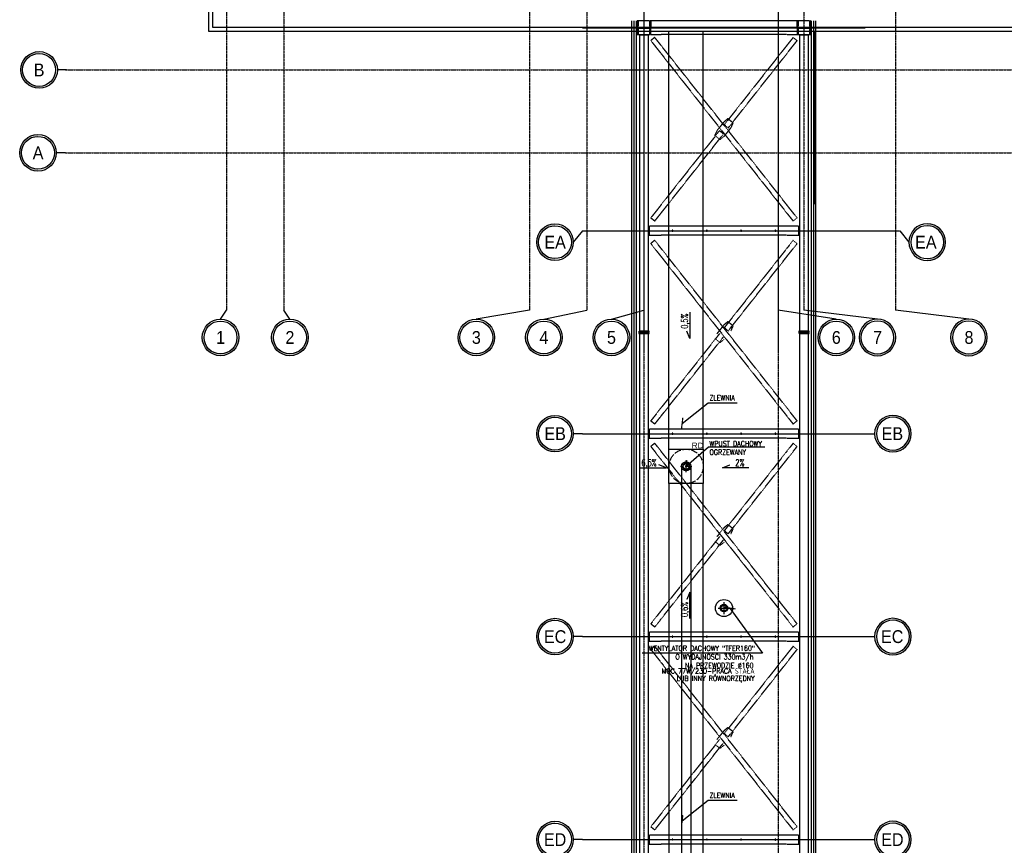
# Model space of a CAD drawing. Extents: x -7228 to 74941, y -112898 to 85621.
# Tile 9 of 256: x 50446 to 52168, y -103543 to -102098. Entities that reach past the tile are written whole.
import ezdxf
from ezdxf.enums import TextEntityAlignment as Align

# ---------------------------------------------------------------- set-up
doc = ezdxf.new("R2010")
doc.units = 0
for name, pattern in [('ACAD_ISO02W100', [15, 12, -3]), ('ACAD_ISO10W100', [18.5, 12, -3, 0.5, -3]), ('CENTER', [2, 1.25, -0.25, 0.25, -0.25]), ('DASHED', [0.75, 0.5, -0.25])]:
    doc.linetypes.add(name, pattern=pattern)
doc.layers.get('0').update_dxf_attribs({"color": 101, "linetype": 'CONTINUOUS'})
for name, color, linetype in [('Det-metal', 141, 'CONTINUOUS'), ('Ins-went', 141, 'CONTINUOUS'), ('Ins-wod', 4, 'CONTINUOUS'), ('Opis-spadki', 61, 'CONTINUOUS'), ('Os-osie', 14, 'CENTER'), ('Os-osie glowne', 1, 'CENTER'), ('Os-osie-opis', 16, 'CONTINUOUS'), ('Sc-systemowe', 150, 'CONTINUOUS'), ('Sch-opis', 51, 'CONTINUOUS'), ('W-idok', 8, 'CONTINUOUS'), ('W-idok pod', 5, 'DASHED'), ('W-izol-w', 144, 'CONTINUOUS')]:
    doc.layers.add(name, color=color, linetype=linetype)
doc.styles.add('dwg_opis duży', font='ARIAL.TTF', dxfattribs={"width": 0.9})
doc.styles.add('ROMANS', font='romans', dxfattribs={"width": 0.85})
doc.styles.add('TYTUL2', font='ARIAL.TTF')
doc.dimstyles.new('CHMIELNA', dxfattribs={"dimscale": 3.5, "dimtxt": 4, "dimasz": 1.5, "dimexe": 3, "dimexo": 0, "dimgap": 1, "dimtad": 1, "dimdec": 1, "dimrnd": 0.5, "dimzin": 12, "dimdsep": 46, "dimtxsty": 'ROMANS', "dimblk": 'DIMTICK', "dimcen": 0.09, "dimse1": 1, "dimse2": 1, "dimclrd": 143, "dimclrt": 53, "dimadec": 0, "dimazin": 0, "dimtfac": 1, "dimtdec": 1, "dimtix": 1, "dimtmove": 2, "dimatfit": 2, "dimldrblk": 'ARCHTICK', "dimfxl": 0, "dimtolj": 1, "dimtzin": 0, "dimarcsym": 0})

# ---------------------------------------------------------------- blocks, each defined once
blk = doc.blocks.new('_opis_osi')
blk.add_hatch(color=256).paths.add_polyline_path([(32, -32), (28.8, -32, -1), (-28.8, -32), (-32, -32, 1)])
for radius in [32, 28.8]:
    blk.add_circle((0, -32), radius)
at = {"style": 'dwg_opis duży', "width": 0.9}
blk.add_attdef('AXNAMEV', text='', height=22.4, rotation=90, dxfattribs=at).set_placement((0, -32), align=Align.MIDDLE_CENTER)
blk = doc.blocks.new('_opis_osi_liczbowy')
blk.add_hatch(color=256).paths.add_polyline_path([(32, 32), (32, 28.8, -1), (32, -28.8), (32, -32, 1)])
for radius in [32, 28.8]:
    blk.add_circle((32, 0), radius)
at = {"style": 'dwg_opis duży', "width": 0.9}
blk.add_attdef('AXNAMEH', text='', height=22.4, rotation=90, dxfattribs=at).set_placement((32, 0), align=Align.MIDDLE_CENTER)
blk = doc.blocks.new('DIMTICK')
for p, q in [((-1, 0), (1, 0)), ((0, 1), (0, -1))]:
    blk.add_line(p, q)
at = {"const_width": 0.141}
blk.add_lwpolyline([(0.71, 0.71), (-0.71, -0.71)], dxfattribs=at)
blk = doc.blocks.new('_kgjdskfgjkfh')
at = {"linetype": 'ACAD_ISO10W100'}
for p, q in [((10, 0), (-10, 0)), ((0, 10), (0, -10))]:
    blk.add_line(p, q, dxfattribs=at)
at = {"linetype": 'Continuous', "ltscale": 7}
for p, q in [((-8, 0), (-5, 0)), ((-7.6, 2.5), (-4.8, 1.5)), ((-6.5, 4.7), (-4, 2.9)), ((-4.7, 6.5), (-2.9, 4)), ((-2.5, 7.6), (-1.5, 4.8)), ((0, 8), (0, 5)), ((2.5, 7.6), (1.5, 4.8)), ((4.7, 6.5), (2.9, 4)), ((6.5, 4.7), (4, 2.9)), ((7.6, 2.5), (4.8, 1.5)), ((8, 0), (5, 0)), ((-7.6, -2.5), (-4.8, -1.5)), ((-6.5, -4.7), (-4, -2.9)), ((-4.7, -6.5), (-2.9, -4)), ((-2.5, -7.6), (-1.5, -4.8)), ((0, -8), (0, -5)), ((2.5, -7.6), (1.5, -4.8)), ((4.7, -6.5), (2.9, -4)), ((6.5, -4.7), (4, -2.9)), ((7.6, -2.5), (4.8, -1.5))]:
    blk.add_line(p, q, dxfattribs=at)
at = {"linetype": 'ACAD_ISO02W100'}
blk.add_circle((0, 0), 30, dxfattribs=at)
at = {"linetype": 'Continuous', "ltscale": 7}
for radius in [8, 5]:
    blk.add_circle((0, 0), radius, dxfattribs=at)
blk = doc.blocks.new('SPADKI')
at = {"ltscale": 25}
blk.add_lwpolyline([(0, 0), (0, -70), (-8, -50), (-8, -50)], dxfattribs=at)
at = {"ltscale": 25, "style": 'ROMANS', "width": 0.7}
blk.add_attdef('SP%', text='', height=18, rotation=90, dxfattribs=at).set_placement((-4.9, -24), align=Align.CENTER)

msp = doc.modelspace()

# ---------------------------------------------------------------- linework, layer by layer
at = {"layer": 'Det-metal', "linetype": 'DASHED', "ltscale": 0.5}
for p, q in [((51527.247, -102100.6), (51525.547, -102100.6)), ((51525.547, -102100.6), (51525.547, -102124.6)), ((51527.247, -102100.6), (51527.247, -102110)), ((51547.847, -102100.6), (51527.247, -102100.6)), ((51527.247, -102112.1), (51527.247, -102100.6)), ((51547.847, -102110), (51547.847, -102100.6)), ((51547.847, -102100.6), (51547.847, -102112.1)), ((51549.547, -102100.6), (51547.847, -102100.6)), ((51549.547, -102100.6), (51549.547, -102112.1)), ((51567.547, -102100.6), (51549.547, -102100.6)), ((51549.547, -102124.6), (51549.547, -102100.6)), ((51787.547, -102100.6), (51567.547, -102100.6)), ((51805.547, -102100.6), (51787.547, -102100.6)), ((51805.547, -102112.1), (51805.547, -102100.6)), ((51807.247, -102100.6), (51805.547, -102100.6)), ((51805.547, -102100.6), (51805.547, -102124.6)), ((51827.847, -102100.6), (51807.247, -102100.6)), ((51807.247, -102100.6), (51807.247, -102110)), ((51807.247, -102112.1), (51807.247, -102100.6)), ((51827.847, -102110), (51827.847, -102100.6)), ((51827.847, -102100.6), (51827.847, -102112.1)), ((51829.547, -102100.6), (51827.847, -102100.6)), ((51829.547, -102124.6), (51829.547, -102100.6)), ((51547.847, -102112.1), (51527.247, -102112.1)), ((51527.247, -102112.1), (51529.347, -102112.1)), ((51527.247, -102113.1), (51547.847, -102113.1)), ((51527.247, -102124.6), (51527.247, -102113.1)), ((51529.347, -102113.1), (51527.247, -102113.1)), ((51527.247, -102115.2), (51527.247, -102124.6)), ((51529.347, -102112.1), (51545.747, -102112.1)), ((51545.747, -102113.1), (51529.347, -102113.1)), ((51537.947, -102113.1), (51538.747, -102113.1)), ((51545.747, -102112.1), (51547.847, -102112.1)), ((51547.847, -102113.1), (51545.747, -102113.1)), ((51547.847, -102113.1), (51547.847, -102124.6)), ((51547.847, -102124.6), (51547.847, -102115.2)), ((51549.547, -102113.1), (51549.547, -102112.1)), ((51549.547, -102124.6), (51549.547, -102113.1)), ((51805.547, -102113.1), (51805.547, -102124.6)), ((51827.847, -102112.1), (51807.247, -102112.1)), ((51807.247, -102113.1), (51827.847, -102113.1)), ((51807.247, -102124.6), (51807.247, -102113.1)), ((51807.247, -102115.2), (51807.247, -102124.6)), ((51825.747, -102112.1), (51827.847, -102112.1)), ((51827.847, -102113.1), (51825.747, -102113.1)), ((51827.847, -102113.1), (51827.847, -102124.6)), ((51827.847, -102124.6), (51827.847, -102115.2)), ((51525.547, -102124.6), (51527.247, -102124.6)), ((51527.247, -102124.6), (51547.847, -102124.6)), ((51529.547, -102125.6), (51529.547, -102643.1)), ((51545.547, -102125.6), (51529.547, -102125.6)), ((51545.547, -102643.1), (51545.547, -102125.6)), ((51547.847, -102124.6), (51549.547, -102124.6)), ((51556.469, -102129.412), (51549.489, -102134.917)), ((51549.489, -102134.917), (51567.547, -102157.813)), ((51549.547, -102124.6), (51567.547, -102124.6)), ((51567.547, -102143.458), (51556.469, -102129.412)), ((51787.547, -102124.6), (51567.547, -102124.6)), ((51787.547, -102124.6), (51805.547, -102124.6)), ((51798.626, -102129.412), (51787.547, -102143.458)), ((51787.547, -102157.813), (51805.606, -102134.917)), ((51805.606, -102134.917), (51798.713, -102129.481)), ((51805.547, -102124.6), (51807.247, -102124.6)), ((51807.247, -102124.6), (51827.847, -102124.6)), ((51809.547, -102125.6), (51809.547, -102643.1)), ((51825.547, -102125.6), (51809.547, -102125.6)), ((51825.547, -102643.1), (51825.547, -102125.6)), ((51827.847, -102124.6), (51829.547, -102124.6)), ((51787.547, -102422.386), (51567.547, -102143.458)), ((51787.547, -102143.458), (51678.167, -102282.137)), ((51567.547, -102157.813), (51787.547, -102436.742)), ((51685.147, -102287.643), (51787.547, -102157.813)), ((51677.233, -102277.58), (51665.299, -102292.711)), ((51684.377, -102271.752), (51677.233, -102277.58)), ((51693.799, -102279.184), (51684.377, -102271.752)), ((51669.948, -102292.557), (51567.547, -102422.386)), ((51665.299, -102292.711), (51661.296, -102301.016)), ((51669.948, -102292.557), (51676.928, -102298.063)), ((51677.862, -102302.62), (51689.796, -102287.489)), ((51685.147, -102287.643), (51678.167, -102282.137)), ((51689.796, -102287.489), (51693.799, -102279.184)), ((51567.547, -102436.742), (51676.928, -102298.063)), ((51661.296, -102301.016), (51670.718, -102308.448)), ((51670.718, -102308.448), (51677.862, -102302.62)), ((51567.547, -102422.386), (51549.489, -102445.282)), ((51805.606, -102445.282), (51787.547, -102422.386)), ((51556.469, -102450.788), (51549.489, -102445.282)), ((51556.469, -102450.788), (51567.547, -102436.742)), ((51787.547, -102436.742), (51798.626, -102450.788)), ((51798.626, -102450.788), (51805.606, -102445.282)), ((51567.547, -102459.6), (51546.547, -102459.6)), ((51546.547, -102459.6), (51546.547, -102475.6)), ((51546.547, -102468.1), (51546.547, -102467.1)), ((51787.547, -102459.6), (51567.547, -102459.6)), ((51586.922, -102467.101), (51586.827, -102467.253)), ((51587.049, -102466.974), (51586.922, -102467.101)), ((51587.2, -102466.879), (51587.049, -102466.974)), ((51587.369, -102466.82), (51587.2, -102466.879)), ((51587.547, -102466.8), (51587.369, -102466.82)), ((51587.725, -102466.82), (51587.547, -102466.8)), ((51587.895, -102466.879), (51587.725, -102466.82)), ((51588.046, -102466.974), (51587.895, -102466.879)), ((51588.173, -102467.101), (51588.046, -102466.974)), ((51588.268, -102467.253), (51588.173, -102467.101)), ((51646.922, -102467.101), (51646.827, -102467.253)), ((51647.049, -102466.974), (51646.922, -102467.101)), ((51647.2, -102466.879), (51647.049, -102466.974)), ((51647.369, -102466.82), (51647.2, -102466.879)), ((51647.547, -102466.8), (51647.369, -102466.82)), ((51647.725, -102466.82), (51647.547, -102466.8)), ((51647.895, -102466.879), (51647.725, -102466.82)), ((51648.046, -102466.974), (51647.895, -102466.879)), ((51648.173, -102467.101), (51648.046, -102466.974)), ((51648.268, -102467.253), (51648.173, -102467.101)), ((51706.922, -102467.101), (51706.827, -102467.253)), ((51707.049, -102466.974), (51706.922, -102467.101)), ((51707.2, -102466.879), (51707.049, -102466.974)), ((51707.369, -102466.82), (51707.2, -102466.879)), ((51707.547, -102466.8), (51707.369, -102466.82)), ((51707.725, -102466.82), (51707.547, -102466.8)), ((51707.895, -102466.879), (51707.725, -102466.82)), ((51708.046, -102466.974), (51707.895, -102466.879)), ((51708.173, -102467.101), (51708.046, -102466.974)), ((51708.268, -102467.253), (51708.173, -102467.101)), ((51766.922, -102467.101), (51766.827, -102467.253)), ((51767.049, -102466.974), (51766.922, -102467.101)), ((51767.2, -102466.879), (51767.049, -102466.974)), ((51767.369, -102466.82), (51767.2, -102466.879)), ((51767.547, -102466.8), (51767.369, -102466.82)), ((51767.725, -102466.82), (51767.547, -102466.8)), ((51767.895, -102466.879), (51767.725, -102466.82)), ((51768.046, -102466.974), (51767.895, -102466.879)), ((51768.173, -102467.101), (51768.046, -102466.974)), ((51768.268, -102467.253), (51768.173, -102467.101)), ((51808.547, -102459.6), (51787.547, -102459.6)), ((51808.547, -102475.6), (51808.547, -102459.6)), ((51546.547, -102475.6), (51567.547, -102475.6)), ((51556.469, -102484.412), (51549.489, -102489.917)), ((51567.547, -102498.458), (51556.469, -102484.412)), ((51787.547, -102475.6), (51567.547, -102475.6)), ((51586.768, -102467.422), (51586.747, -102467.6)), ((51586.747, -102467.6), (51586.768, -102467.778)), ((51586.827, -102467.253), (51586.768, -102467.422)), ((51586.768, -102467.778), (51586.827, -102467.947)), ((51586.827, -102467.947), (51586.922, -102468.099)), ((51586.922, -102468.099), (51587.049, -102468.225)), ((51587.049, -102468.225), (51587.2, -102468.321)), ((51587.2, -102468.321), (51587.369, -102468.38)), ((51587.369, -102468.38), (51587.547, -102468.4)), ((51587.547, -102468.4), (51587.725, -102468.38)), ((51587.725, -102468.38), (51587.895, -102468.321)), ((51587.895, -102468.321), (51588.046, -102468.225)), ((51588.046, -102468.225), (51588.173, -102468.099)), ((51588.173, -102468.099), (51588.268, -102467.947)), ((51588.327, -102467.422), (51588.268, -102467.253)), ((51588.268, -102467.947), (51588.327, -102467.778)), ((51588.347, -102467.6), (51588.327, -102467.422)), ((51588.327, -102467.778), (51588.347, -102467.6)), ((51646.768, -102467.422), (51646.747, -102467.6)), ((51646.747, -102467.6), (51646.768, -102467.778)), ((51646.827, -102467.253), (51646.768, -102467.422)), ((51646.768, -102467.778), (51646.827, -102467.947)), ((51646.827, -102467.947), (51646.922, -102468.099)), ((51646.922, -102468.099), (51647.049, -102468.225)), ((51647.049, -102468.225), (51647.2, -102468.321)), ((51647.2, -102468.321), (51647.369, -102468.38)), ((51647.369, -102468.38), (51647.547, -102468.4)), ((51647.547, -102468.4), (51647.725, -102468.38)), ((51647.725, -102468.38), (51647.895, -102468.321)), ((51647.895, -102468.321), (51648.046, -102468.225)), ((51648.046, -102468.225), (51648.173, -102468.099)), ((51648.173, -102468.099), (51648.268, -102467.947)), ((51648.327, -102467.422), (51648.268, -102467.253)), ((51648.268, -102467.947), (51648.327, -102467.778)), ((51648.347, -102467.6), (51648.327, -102467.422)), ((51648.327, -102467.778), (51648.347, -102467.6)), ((51706.768, -102467.422), (51706.747, -102467.6)), ((51706.747, -102467.6), (51706.768, -102467.778)), ((51706.827, -102467.253), (51706.768, -102467.422)), ((51706.768, -102467.778), (51706.827, -102467.947)), ((51706.827, -102467.947), (51706.922, -102468.099)), ((51706.922, -102468.099), (51707.049, -102468.225)), ((51707.049, -102468.225), (51707.2, -102468.321)), ((51707.2, -102468.321), (51707.369, -102468.38)), ((51707.369, -102468.38), (51707.547, -102468.4)), ((51707.547, -102468.4), (51707.725, -102468.38)), ((51707.725, -102468.38), (51707.895, -102468.321)), ((51707.895, -102468.321), (51708.046, -102468.225)), ((51708.046, -102468.225), (51708.173, -102468.099)), ((51708.173, -102468.099), (51708.268, -102467.947)), ((51708.327, -102467.422), (51708.268, -102467.253)), ((51708.268, -102467.947), (51708.327, -102467.778)), ((51708.347, -102467.6), (51708.327, -102467.422)), ((51708.327, -102467.778), (51708.347, -102467.6)), ((51766.768, -102467.422), (51766.747, -102467.6)), ((51766.747, -102467.6), (51766.768, -102467.778)), ((51766.827, -102467.253), (51766.768, -102467.422)), ((51766.768, -102467.778), (51766.827, -102467.947)), ((51766.827, -102467.947), (51766.922, -102468.099)), ((51766.922, -102468.099), (51767.049, -102468.225)), ((51767.049, -102468.225), (51767.2, -102468.321)), ((51767.2, -102468.321), (51767.369, -102468.38)), ((51767.369, -102468.38), (51767.547, -102468.4)), ((51767.547, -102468.4), (51767.725, -102468.38)), ((51767.725, -102468.38), (51767.895, -102468.321)), ((51767.895, -102468.321), (51768.046, -102468.225)), ((51768.046, -102468.225), (51768.173, -102468.099)), ((51768.173, -102468.099), (51768.268, -102467.947)), ((51768.327, -102467.422), (51768.268, -102467.253)), ((51768.268, -102467.947), (51768.327, -102467.778)), ((51768.347, -102467.6), (51768.327, -102467.422)), ((51768.327, -102467.778), (51768.347, -102467.6)), ((51787.547, -102475.6), (51808.547, -102475.6)), ((51798.626, -102484.412), (51787.547, -102498.458)), ((51549.489, -102489.917), (51567.547, -102512.813)), ((51787.547, -102777.387), (51567.547, -102498.458)), ((51787.547, -102498.458), (51678.167, -102637.137)), ((51787.547, -102512.813), (51805.606, -102489.918)), ((51805.606, -102489.918), (51798.713, -102484.481)), ((51567.547, -102512.813), (51787.547, -102791.742)), ((51685.147, -102642.643), (51787.547, -102512.813)), ((51677.233, -102632.58), (51665.299, -102647.711)), ((51684.377, -102626.752), (51677.233, -102632.58)), ((51685.147, -102642.643), (51678.167, -102637.137)), ((51693.799, -102634.184), (51684.377, -102626.752)), ((51689.796, -102642.489), (51693.799, -102634.184)), ((51528.547, -102643.1), (51528.547, -102645.1)), ((51546.547, -102643.1), (51528.547, -102643.1)), ((51528.547, -102645.1), (51546.547, -102645.1)), ((51528.547, -102645.1), (51528.547, -102647.1)), ((51546.547, -102645.1), (51528.547, -102645.1)), ((51528.547, -102647.1), (51546.547, -102647.1)), ((51529.547, -102647.1), (51529.547, -104418.1)), ((51545.547, -104418.1), (51545.547, -102647.1)), ((51546.547, -102645.1), (51546.547, -102643.1)), ((51546.547, -102647.1), (51546.547, -102645.1)), ((51669.948, -102647.557), (51567.547, -102777.387)), ((51567.547, -102791.742), (51676.928, -102653.063)), ((51661.296, -102656.016), (51670.718, -102663.448)), ((51826.547, -102643.1), (51808.547, -102643.1)), ((51808.547, -102643.1), (51808.547, -102645.1)), ((51808.547, -102645.1), (51826.547, -102645.1)), ((51808.547, -102645.1), (51808.547, -102647.1)), ((51826.547, -102645.1), (51808.547, -102645.1)), ((51808.547, -102647.1), (51826.547, -102647.1)), ((51809.547, -102647.1), (51809.547, -104418.1)), ((51825.547, -104418.1), (51825.547, -102647.1)), ((51826.547, -102645.1), (51826.547, -102643.1)), ((51826.547, -102647.1), (51826.547, -102645.1)), ((51670.718, -102663.448), (51677.862, -102657.62)), ((51567.547, -102777.387), (51549.489, -102800.282)), ((51556.469, -102805.788), (51567.547, -102791.742)), ((51805.606, -102800.282), (51787.547, -102777.387)), ((51787.547, -102791.742), (51798.626, -102805.788)), ((51556.469, -102805.788), (51549.489, -102800.282)), ((51798.626, -102805.788), (51805.606, -102800.282)), ((51567.547, -102814.6), (51546.547, -102814.6)), ((51546.547, -102814.6), (51546.547, -102830.6)), ((51787.547, -102814.6), (51567.547, -102814.6)), ((51586.768, -102822.422), (51586.747, -102822.6)), ((51586.747, -102822.6), (51586.768, -102822.778)), ((51586.827, -102822.253), (51586.768, -102822.422)), ((51586.768, -102822.778), (51586.827, -102822.947)), ((51586.922, -102822.101), (51586.827, -102822.253)), ((51586.827, -102822.947), (51586.922, -102823.099)), ((51587.049, -102821.974), (51586.922, -102822.101)), ((51586.922, -102823.099), (51587.049, -102823.225)), ((51587.2, -102821.879), (51587.049, -102821.974)), ((51587.049, -102823.225), (51587.2, -102823.321)), ((51587.369, -102821.82), (51587.2, -102821.879)), ((51587.2, -102823.321), (51587.369, -102823.38)), ((51587.547, -102821.8), (51587.369, -102821.82)), ((51587.369, -102823.38), (51587.547, -102823.4)), ((51587.725, -102821.82), (51587.547, -102821.8)), ((51587.547, -102823.4), (51587.725, -102823.38)), ((51587.895, -102821.879), (51587.725, -102821.82)), ((51587.725, -102823.38), (51587.895, -102823.321)), ((51588.046, -102821.974), (51587.895, -102821.879)), ((51587.895, -102823.321), (51588.046, -102823.225)), ((51588.173, -102822.101), (51588.046, -102821.974)), ((51588.046, -102823.225), (51588.173, -102823.099)), ((51588.268, -102822.253), (51588.173, -102822.101)), ((51588.173, -102823.099), (51588.268, -102822.947)), ((51588.327, -102822.422), (51588.268, -102822.253)), ((51588.268, -102822.947), (51588.327, -102822.778)), ((51588.347, -102822.6), (51588.327, -102822.422)), ((51588.327, -102822.778), (51588.347, -102822.6)), ((51646.768, -102822.422), (51646.747, -102822.6)), ((51646.747, -102822.6), (51646.768, -102822.778)), ((51646.827, -102822.253), (51646.768, -102822.422)), ((51646.768, -102822.778), (51646.827, -102822.947)), ((51646.922, -102822.101), (51646.827, -102822.253)), ((51646.827, -102822.947), (51646.922, -102823.099)), ((51647.049, -102821.974), (51646.922, -102822.101)), ((51646.922, -102823.099), (51647.049, -102823.225)), ((51647.2, -102821.879), (51647.049, -102821.974)), ((51647.049, -102823.225), (51647.2, -102823.321)), ((51647.369, -102821.82), (51647.2, -102821.879)), ((51647.2, -102823.321), (51647.369, -102823.38)), ((51647.547, -102821.8), (51647.369, -102821.82)), ((51647.369, -102823.38), (51647.547, -102823.4)), ((51647.725, -102821.82), (51647.547, -102821.8)), ((51647.547, -102823.4), (51647.725, -102823.38)), ((51647.895, -102821.879), (51647.725, -102821.82)), ((51647.725, -102823.38), (51647.895, -102823.321)), ((51648.046, -102821.974), (51647.895, -102821.879)), ((51647.895, -102823.321), (51648.046, -102823.225)), ((51648.173, -102822.101), (51648.046, -102821.974)), ((51648.046, -102823.225), (51648.173, -102823.099)), ((51648.268, -102822.253), (51648.173, -102822.101)), ((51648.173, -102823.099), (51648.268, -102822.947)), ((51648.327, -102822.422), (51648.268, -102822.253)), ((51648.268, -102822.947), (51648.327, -102822.778)), ((51648.347, -102822.6), (51648.327, -102822.422)), ((51648.327, -102822.778), (51648.347, -102822.6)), ((51706.768, -102822.422), (51706.747, -102822.6)), ((51706.747, -102822.6), (51706.768, -102822.778)), ((51706.827, -102822.253), (51706.768, -102822.422)), ((51706.768, -102822.778), (51706.827, -102822.947)), ((51706.922, -102822.101), (51706.827, -102822.253)), ((51706.827, -102822.947), (51706.922, -102823.099)), ((51707.049, -102821.974), (51706.922, -102822.101)), ((51706.922, -102823.099), (51707.049, -102823.225)), ((51707.2, -102821.879), (51707.049, -102821.974)), ((51707.049, -102823.225), (51707.2, -102823.321)), ((51707.369, -102821.82), (51707.2, -102821.879)), ((51707.2, -102823.321), (51707.369, -102823.38)), ((51707.547, -102821.8), (51707.369, -102821.82)), ((51707.369, -102823.38), (51707.547, -102823.4)), ((51707.725, -102821.82), (51707.547, -102821.8)), ((51707.547, -102823.4), (51707.725, -102823.38)), ((51707.895, -102821.879), (51707.725, -102821.82)), ((51707.725, -102823.38), (51707.895, -102823.321)), ((51708.046, -102821.974), (51707.895, -102821.879)), ((51707.895, -102823.321), (51708.046, -102823.225)), ((51708.173, -102822.101), (51708.046, -102821.974)), ((51708.046, -102823.225), (51708.173, -102823.099)), ((51708.268, -102822.253), (51708.173, -102822.101)), ((51708.173, -102823.099), (51708.268, -102822.947)), ((51708.327, -102822.422), (51708.268, -102822.253)), ((51708.268, -102822.947), (51708.327, -102822.778)), ((51708.347, -102822.6), (51708.327, -102822.422)), ((51708.327, -102822.778), (51708.347, -102822.6)), ((51766.768, -102822.422), (51766.747, -102822.6)), ((51766.747, -102822.6), (51766.768, -102822.778)), ((51766.827, -102822.253), (51766.768, -102822.422)), ((51766.768, -102822.778), (51766.827, -102822.947)), ((51766.922, -102822.101), (51766.827, -102822.253)), ((51766.827, -102822.947), (51766.922, -102823.099)), ((51767.049, -102821.974), (51766.922, -102822.101)), ((51766.922, -102823.099), (51767.049, -102823.225)), ((51767.2, -102821.879), (51767.049, -102821.974)), ((51767.049, -102823.225), (51767.2, -102823.321)), ((51767.369, -102821.82), (51767.2, -102821.879)), ((51767.2, -102823.321), (51767.369, -102823.38)), ((51767.547, -102821.8), (51767.369, -102821.82)), ((51767.369, -102823.38), (51767.547, -102823.4)), ((51767.725, -102821.82), (51767.547, -102821.8)), ((51767.547, -102823.4), (51767.725, -102823.38)), ((51767.895, -102821.879), (51767.725, -102821.82)), ((51767.725, -102823.38), (51767.895, -102823.321)), ((51768.046, -102821.974), (51767.895, -102821.879)), ((51767.895, -102823.321), (51768.046, -102823.225)), ((51768.173, -102822.101), (51768.046, -102821.974)), ((51768.046, -102823.225), (51768.173, -102823.099)), ((51768.268, -102822.253), (51768.173, -102822.101)), ((51768.173, -102823.099), (51768.268, -102822.947)), ((51768.327, -102822.422), (51768.268, -102822.253)), ((51768.268, -102822.947), (51768.327, -102822.778)), ((51768.347, -102822.6), (51768.327, -102822.422)), ((51768.327, -102822.778), (51768.347, -102822.6)), ((51808.547, -102814.6), (51787.547, -102814.6)), ((51808.547, -102830.6), (51808.547, -102814.6)), ((51546.547, -102830.6), (51567.547, -102830.6)), ((51556.469, -102839.412), (51549.489, -102844.917)), ((51549.489, -102844.917), (51567.547, -102867.813)), ((51567.547, -102853.458), (51556.469, -102839.412)), ((51787.547, -102830.6), (51567.547, -102830.6)), ((51787.547, -102830.6), (51808.547, -102830.6)), ((51798.626, -102839.412), (51787.547, -102853.458)), ((51787.547, -102867.813), (51805.606, -102844.918)), ((51805.606, -102844.918), (51798.713, -102839.481)), ((51787.547, -103132.387), (51567.547, -102853.458)), ((51787.547, -102853.458), (51678.167, -102992.137)), ((51567.547, -102867.813), (51787.547, -103146.742)), ((51685.147, -102997.643), (51787.547, -102867.813)), ((51684.377, -102981.752), (51677.233, -102987.58)), ((51693.799, -102989.184), (51684.377, -102981.752)), ((51677.233, -102987.58), (51665.299, -103002.711)), ((51685.147, -102997.643), (51678.167, -102992.137)), ((51689.796, -102997.489), (51693.799, -102989.184)), ((51669.948, -103002.557), (51567.547, -103132.387)), ((51567.547, -103146.742), (51676.928, -103008.063)), ((51661.296, -103011.016), (51670.718, -103018.448)), ((51670.718, -103018.448), (51677.862, -103012.62)), ((51567.547, -103132.387), (51549.489, -103155.282)), ((51805.606, -103155.282), (51787.547, -103132.387)), ((51556.469, -103160.788), (51549.489, -103155.282)), ((51556.469, -103160.788), (51567.547, -103146.742)), ((51787.547, -103146.742), (51798.626, -103160.788)), ((51798.626, -103160.788), (51805.606, -103155.282)), ((51567.547, -103169.6), (51546.547, -103169.6)), ((51546.547, -103169.6), (51546.547, -103185.6)), ((51787.547, -103169.6), (51567.547, -103169.6)), ((51808.547, -103169.6), (51787.547, -103169.6)), ((51808.547, -103185.6), (51808.547, -103169.6)), ((51546.547, -103185.6), (51567.547, -103185.6)), ((51787.547, -103185.6), (51567.547, -103185.6)), ((51586.768, -103177.422), (51586.747, -103177.6)), ((51586.747, -103177.6), (51586.768, -103177.778)), ((51586.827, -103177.253), (51586.768, -103177.422)), ((51586.768, -103177.778), (51586.827, -103177.947)), ((51586.922, -103177.101), (51586.827, -103177.253)), ((51586.827, -103177.947), (51586.922, -103178.099)), ((51587.049, -103176.974), (51586.922, -103177.101)), ((51586.922, -103178.099), (51587.049, -103178.225)), ((51587.2, -103176.879), (51587.049, -103176.974)), ((51587.049, -103178.225), (51587.2, -103178.321)), ((51587.369, -103176.82), (51587.2, -103176.879)), ((51587.2, -103178.321), (51587.369, -103178.38)), ((51587.547, -103176.8), (51587.369, -103176.82)), ((51587.369, -103178.38), (51587.547, -103178.4)), ((51587.725, -103176.82), (51587.547, -103176.8)), ((51587.547, -103178.4), (51587.725, -103178.38)), ((51587.895, -103176.879), (51587.725, -103176.82)), ((51587.725, -103178.38), (51587.895, -103178.321)), ((51588.046, -103176.974), (51587.895, -103176.879)), ((51587.895, -103178.321), (51588.046, -103178.225)), ((51588.173, -103177.101), (51588.046, -103176.974)), ((51588.046, -103178.225), (51588.173, -103178.099)), ((51588.268, -103177.253), (51588.173, -103177.101)), ((51588.173, -103178.099), (51588.268, -103177.947)), ((51588.327, -103177.422), (51588.268, -103177.253)), ((51588.268, -103177.947), (51588.327, -103177.778)), ((51588.347, -103177.6), (51588.327, -103177.422)), ((51588.327, -103177.778), (51588.347, -103177.6)), ((51646.768, -103177.422), (51646.747, -103177.6)), ((51646.747, -103177.6), (51646.768, -103177.778)), ((51646.827, -103177.253), (51646.768, -103177.422)), ((51646.768, -103177.778), (51646.827, -103177.947)), ((51646.922, -103177.101), (51646.827, -103177.253)), ((51646.827, -103177.947), (51646.922, -103178.099)), ((51647.049, -103176.974), (51646.922, -103177.101)), ((51646.922, -103178.099), (51647.049, -103178.225)), ((51647.2, -103176.879), (51647.049, -103176.974)), ((51647.049, -103178.225), (51647.2, -103178.321)), ((51647.369, -103176.82), (51647.2, -103176.879)), ((51647.2, -103178.321), (51647.369, -103178.38)), ((51647.547, -103176.8), (51647.369, -103176.82)), ((51647.369, -103178.38), (51647.547, -103178.4)), ((51647.725, -103176.82), (51647.547, -103176.8)), ((51647.547, -103178.4), (51647.725, -103178.38)), ((51647.895, -103176.879), (51647.725, -103176.82)), ((51647.725, -103178.38), (51647.895, -103178.321)), ((51648.046, -103176.974), (51647.895, -103176.879)), ((51647.895, -103178.321), (51648.046, -103178.225)), ((51648.173, -103177.101), (51648.046, -103176.974)), ((51648.046, -103178.225), (51648.173, -103178.099)), ((51648.268, -103177.253), (51648.173, -103177.101)), ((51648.173, -103178.099), (51648.268, -103177.947)), ((51648.327, -103177.422), (51648.268, -103177.253)), ((51648.268, -103177.947), (51648.327, -103177.778)), ((51648.347, -103177.6), (51648.327, -103177.422)), ((51648.327, -103177.778), (51648.347, -103177.6)), ((51706.768, -103177.422), (51706.747, -103177.6)), ((51706.747, -103177.6), (51706.768, -103177.778)), ((51706.827, -103177.253), (51706.768, -103177.422)), ((51706.768, -103177.778), (51706.827, -103177.947)), ((51706.922, -103177.101), (51706.827, -103177.253)), ((51706.827, -103177.947), (51706.922, -103178.099)), ((51707.049, -103176.974), (51706.922, -103177.101)), ((51706.922, -103178.099), (51707.049, -103178.225)), ((51707.2, -103176.879), (51707.049, -103176.974)), ((51707.049, -103178.225), (51707.2, -103178.321)), ((51707.369, -103176.82), (51707.2, -103176.879)), ((51707.2, -103178.321), (51707.369, -103178.38)), ((51707.547, -103176.8), (51707.369, -103176.82)), ((51707.369, -103178.38), (51707.547, -103178.4)), ((51707.725, -103176.82), (51707.547, -103176.8)), ((51707.547, -103178.4), (51707.725, -103178.38)), ((51707.895, -103176.879), (51707.725, -103176.82)), ((51707.725, -103178.38), (51707.895, -103178.321)), ((51708.046, -103176.974), (51707.895, -103176.879)), ((51707.895, -103178.321), (51708.046, -103178.225)), ((51708.173, -103177.101), (51708.046, -103176.974)), ((51708.046, -103178.225), (51708.173, -103178.099)), ((51708.268, -103177.253), (51708.173, -103177.101)), ((51708.173, -103178.099), (51708.268, -103177.947)), ((51708.327, -103177.422), (51708.268, -103177.253)), ((51708.268, -103177.947), (51708.327, -103177.778)), ((51708.347, -103177.6), (51708.327, -103177.422)), ((51708.327, -103177.778), (51708.347, -103177.6)), ((51766.768, -103177.422), (51766.747, -103177.6)), ((51766.747, -103177.6), (51766.768, -103177.778)), ((51766.827, -103177.253), (51766.768, -103177.422)), ((51766.768, -103177.778), (51766.827, -103177.947)), ((51766.922, -103177.101), (51766.827, -103177.253)), ((51766.827, -103177.947), (51766.922, -103178.099)), ((51767.049, -103176.974), (51766.922, -103177.101)), ((51766.922, -103178.099), (51767.049, -103178.225)), ((51767.2, -103176.879), (51767.049, -103176.974)), ((51767.049, -103178.225), (51767.2, -103178.321)), ((51767.369, -103176.82), (51767.2, -103176.879)), ((51767.2, -103178.321), (51767.369, -103178.38)), ((51767.547, -103176.8), (51767.369, -103176.82)), ((51767.369, -103178.38), (51767.547, -103178.4)), ((51767.725, -103176.82), (51767.547, -103176.8)), ((51767.547, -103178.4), (51767.725, -103178.38)), ((51767.895, -103176.879), (51767.725, -103176.82)), ((51767.725, -103178.38), (51767.895, -103178.321)), ((51768.046, -103176.974), (51767.895, -103176.879)), ((51767.895, -103178.321), (51768.046, -103178.225)), ((51768.173, -103177.101), (51768.046, -103176.974)), ((51768.046, -103178.225), (51768.173, -103178.099)), ((51768.268, -103177.253), (51768.173, -103177.101)), ((51768.173, -103178.099), (51768.268, -103177.947)), ((51768.327, -103177.422), (51768.268, -103177.253)), ((51768.268, -103177.947), (51768.327, -103177.778)), ((51768.347, -103177.6), (51768.327, -103177.422)), ((51768.327, -103177.778), (51768.347, -103177.6)), ((51787.547, -103185.6), (51808.547, -103185.6)), ((51556.469, -103194.412), (51549.489, -103199.918)), ((51549.489, -103199.917), (51567.547, -103222.813)), ((51567.547, -103208.458), (51556.469, -103194.412)), ((51798.626, -103194.412), (51787.547, -103208.458)), ((51787.547, -103222.813), (51805.606, -103199.918)), ((51805.606, -103199.918), (51798.713, -103194.481)), ((51787.547, -103487.387), (51567.547, -103208.458)), ((51567.547, -103222.813), (51787.547, -103501.742)), ((51787.547, -103208.458), (51678.167, -103347.137)), ((51685.147, -103352.643), (51787.547, -103222.813)), ((51677.233, -103342.58), (51665.299, -103357.711)), ((51684.377, -103336.752), (51677.233, -103342.58)), ((51693.799, -103344.184), (51684.377, -103336.752)), ((51689.796, -103352.489), (51693.799, -103344.184)), ((51669.948, -103357.557), (51567.547, -103487.387)), ((51685.147, -103352.643), (51678.167, -103347.137)), ((51567.547, -103501.742), (51676.928, -103363.063)), ((51661.296, -103366.016), (51670.718, -103373.448)), ((51670.718, -103373.448), (51677.862, -103367.62)), ((51567.547, -103487.387), (51549.489, -103510.282)), ((51805.606, -103510.282), (51787.547, -103487.387)), ((51556.469, -103515.788), (51549.489, -103510.282)), ((51556.469, -103515.788), (51567.547, -103501.742)), ((51787.547, -103501.742), (51798.626, -103515.788)), ((51798.626, -103515.788), (51805.606, -103510.282)), ((51567.547, -103524.6), (51546.547, -103524.6)), ((51546.547, -103524.6), (51546.547, -103540.6)), ((51787.547, -103524.6), (51567.547, -103524.6)), ((51586.768, -103532.422), (51586.747, -103532.6)), ((51586.747, -103532.6), (51586.768, -103532.778)), ((51586.827, -103532.253), (51586.768, -103532.422)), ((51586.768, -103532.778), (51586.827, -103532.947)), ((51586.922, -103532.101), (51586.827, -103532.253)), ((51586.827, -103532.947), (51586.922, -103533.099)), ((51587.049, -103531.974), (51586.922, -103532.101)), ((51586.922, -103533.099), (51587.049, -103533.225)), ((51587.2, -103531.879), (51587.049, -103531.974)), ((51587.049, -103533.225), (51587.2, -103533.321)), ((51587.369, -103531.82), (51587.2, -103531.879)), ((51587.2, -103533.321), (51587.369, -103533.38)), ((51587.547, -103531.8), (51587.369, -103531.82)), ((51587.369, -103533.38), (51587.547, -103533.4)), ((51587.725, -103531.82), (51587.547, -103531.8)), ((51587.547, -103533.4), (51587.725, -103533.38)), ((51587.895, -103531.879), (51587.725, -103531.82)), ((51587.725, -103533.38), (51587.895, -103533.321)), ((51588.046, -103531.974), (51587.895, -103531.879)), ((51587.895, -103533.321), (51588.046, -103533.225)), ((51588.173, -103532.101), (51588.046, -103531.974)), ((51588.046, -103533.225), (51588.173, -103533.099)), ((51588.268, -103532.253), (51588.173, -103532.101)), ((51588.173, -103533.099), (51588.268, -103532.947)), ((51588.327, -103532.422), (51588.268, -103532.253)), ((51588.268, -103532.947), (51588.327, -103532.778)), ((51588.347, -103532.6), (51588.327, -103532.422)), ((51588.327, -103532.778), (51588.347, -103532.6)), ((51646.768, -103532.422), (51646.747, -103532.6)), ((51646.747, -103532.6), (51646.768, -103532.778)), ((51646.827, -103532.253), (51646.768, -103532.422)), ((51646.768, -103532.778), (51646.827, -103532.947)), ((51646.922, -103532.101), (51646.827, -103532.253)), ((51646.827, -103532.947), (51646.922, -103533.099)), ((51647.049, -103531.974), (51646.922, -103532.101)), ((51646.922, -103533.099), (51647.049, -103533.225)), ((51647.2, -103531.879), (51647.049, -103531.974)), ((51647.049, -103533.225), (51647.2, -103533.321)), ((51647.369, -103531.82), (51647.2, -103531.879)), ((51647.2, -103533.321), (51647.369, -103533.38)), ((51647.547, -103531.8), (51647.369, -103531.82)), ((51647.369, -103533.38), (51647.547, -103533.4)), ((51647.725, -103531.82), (51647.547, -103531.8)), ((51647.547, -103533.4), (51647.725, -103533.38)), ((51647.895, -103531.879), (51647.725, -103531.82)), ((51647.725, -103533.38), (51647.895, -103533.321)), ((51648.046, -103531.974), (51647.895, -103531.879)), ((51647.895, -103533.321), (51648.046, -103533.225)), ((51648.173, -103532.101), (51648.046, -103531.974)), ((51648.046, -103533.225), (51648.173, -103533.099)), ((51648.268, -103532.253), (51648.173, -103532.101)), ((51648.173, -103533.099), (51648.268, -103532.947)), ((51648.327, -103532.422), (51648.268, -103532.253)), ((51648.268, -103532.947), (51648.327, -103532.778)), ((51648.347, -103532.6), (51648.327, -103532.422)), ((51648.327, -103532.778), (51648.347, -103532.6)), ((51706.768, -103532.422), (51706.747, -103532.6)), ((51706.747, -103532.6), (51706.768, -103532.778)), ((51706.827, -103532.253), (51706.768, -103532.422)), ((51706.768, -103532.778), (51706.827, -103532.947)), ((51706.922, -103532.101), (51706.827, -103532.253)), ((51706.827, -103532.947), (51706.922, -103533.099)), ((51707.049, -103531.974), (51706.922, -103532.101)), ((51706.922, -103533.099), (51707.049, -103533.225)), ((51707.2, -103531.879), (51707.049, -103531.974)), ((51707.049, -103533.225), (51707.2, -103533.321)), ((51707.369, -103531.82), (51707.2, -103531.879)), ((51707.2, -103533.321), (51707.369, -103533.38)), ((51707.547, -103531.8), (51707.369, -103531.82)), ((51707.369, -103533.38), (51707.547, -103533.4)), ((51707.725, -103531.82), (51707.547, -103531.8)), ((51707.547, -103533.4), (51707.725, -103533.38)), ((51707.895, -103531.879), (51707.725, -103531.82)), ((51707.725, -103533.38), (51707.895, -103533.321)), ((51708.046, -103531.974), (51707.895, -103531.879)), ((51707.895, -103533.321), (51708.046, -103533.225)), ((51708.173, -103532.101), (51708.046, -103531.974)), ((51708.046, -103533.225), (51708.173, -103533.099)), ((51708.268, -103532.253), (51708.173, -103532.101)), ((51708.173, -103533.099), (51708.268, -103532.947)), ((51708.327, -103532.422), (51708.268, -103532.253)), ((51708.268, -103532.947), (51708.327, -103532.778)), ((51708.347, -103532.6), (51708.327, -103532.422)), ((51708.327, -103532.778), (51708.347, -103532.6)), ((51766.768, -103532.422), (51766.747, -103532.6)), ((51766.747, -103532.6), (51766.768, -103532.778)), ((51766.827, -103532.253), (51766.768, -103532.422)), ((51766.768, -103532.778), (51766.827, -103532.947)), ((51766.922, -103532.101), (51766.827, -103532.253)), ((51766.827, -103532.947), (51766.922, -103533.099)), ((51767.049, -103531.974), (51766.922, -103532.101)), ((51766.922, -103533.099), (51767.049, -103533.225)), ((51767.2, -103531.879), (51767.049, -103531.974)), ((51767.049, -103533.225), (51767.2, -103533.321)), ((51767.369, -103531.82), (51767.2, -103531.879)), ((51767.2, -103533.321), (51767.369, -103533.38)), ((51767.547, -103531.8), (51767.369, -103531.82)), ((51767.369, -103533.38), (51767.547, -103533.4)), ((51767.725, -103531.82), (51767.547, -103531.8)), ((51767.547, -103533.4), (51767.725, -103533.38)), ((51767.895, -103531.879), (51767.725, -103531.82)), ((51767.725, -103533.38), (51767.895, -103533.321)), ((51768.046, -103531.974), (51767.895, -103531.879)), ((51767.895, -103533.321), (51768.046, -103533.225)), ((51768.173, -103532.101), (51768.046, -103531.974)), ((51768.046, -103533.225), (51768.173, -103533.099)), ((51768.268, -103532.253), (51768.173, -103532.101)), ((51768.173, -103533.099), (51768.268, -103532.947)), ((51768.327, -103532.422), (51768.268, -103532.253)), ((51768.268, -103532.947), (51768.327, -103532.778)), ((51768.347, -103532.6), (51768.327, -103532.422)), ((51768.327, -103532.778), (51768.347, -103532.6)), ((51808.547, -103524.6), (51787.547, -103524.6)), ((51808.547, -103540.6), (51808.547, -103524.6)), ((51546.547, -103540.6), (51567.547, -103540.6)), ((51787.547, -103540.6), (51567.547, -103540.6)), ((51787.547, -103540.6), (51808.547, -103540.6))]:
    msp.add_line(p, q, dxfattribs=at)
for centre in [(51587.547, -102112.6), (51647.547, -102112.6), (51707.559, -102112.6), (51767.547, -102112.6)]:
    msp.add_circle(centre, 0.795, dxfattribs=at)
at = {"layer": 'Ins-went'}
for p, q in [((51677.547, -103117.275), (51677.547, -103138.061)), ((51667.155, -103127.668), (51687.94, -103127.668))]:
    msp.add_line(p, q, dxfattribs=at)
for radius in [15, 6.6, 5]:
    msp.add_circle((51677.547, -103127.668), radius, dxfattribs=at)
at = {"layer": 'Ins-wod'}
for points in [[(51516.547, -107848.1), (51516.547, -102109.117)], [(51836.547, -102421.41), (51836.547, -102118.302)], [(51838.547, -107848.1), (51838.547, -102109.117)]]:
    msp.add_lwpolyline(points, dxfattribs=at)
at = {"layer": 'Ins-wod', "linetype": 'DASHED', "ltscale": 0.5}
for points in [[(51603.406, -102879.785), (51603.406, -107986.1)], [(51619.406, -102879.785), (51619.406, -107970.1)]]:
    msp.add_lwpolyline(points, dxfattribs=at)
at = {"layer": 'Os-osie', "ltscale": 0.5}
for p, q in [((51429.982, -102112.6), (51925.113, -102112.6)), ((51429.982, -102467.6), (51985.113, -102467.6)), ((51429.982, -102822.6), (51925.113, -102822.6)), ((51429.982, -103177.6), (51925.113, -103177.6)), ((51429.982, -103532.6), (51925.113, -103532.6))]:
    msp.add_line(p, q, dxfattribs=at)
at = {"layer": 'Os-osie glowne'}
for points in [[(50807.547, -96629.302), (50807.547, -102606.302)], [(50907.547, -96629.302), (50907.547, -102606.302)], [(51337.547, -96629.302), (51337.547, -102606.302)], [(51437.547, -96629.302), (51437.547, -102606.302)], [(51537.547, -96629.302), (51537.547, -102676.302)], [(51772.547, -96629.302), (51772.547, -102676.302)], [(51817.547, -96629.302), (51817.547, -102606.302)], [(51977.547, -96629.302), (51977.547, -102606.302)], [(51537.547, -101606.785), (51537.547, -109210.991)], [(51772.547, -101606.785), (51772.547, -107955.314)], [(50525.547, -102186.302), (62453.513, -102186.302)], [(50525.547, -102331.302), (62453.513, -102331.302)]]:
    msp.add_lwpolyline(points, dxfattribs=at)
at = {"layer": 'Os-osie-opis'}
for points in [[(50527.547, -102186.302), (50511.547, -102186.302)], [(50525.547, -102331.302), (50509.547, -102331.302)], [(51429.982, -102467.6), (51413.982, -102487.6)], [(51985.113, -102467.6), (52001.113, -102487.6)], [(50796.887, -102622.302), (50807.547, -102606.302)], [(50918.208, -102622.302), (50907.547, -102606.302)], [(51337.547, -102606.302), (51244.352, -102622.302)], [(51362.547, -102622.302), (51437.547, -102606.302)], [(51480.743, -102622.302), (51537.547, -102606.302)], [(51874.065, -102622.302), (51772.547, -102606.302)], [(51946.035, -102622.302), (51817.547, -102606.302)], [(52106.035, -102622.302), (51977.547, -102606.302)], [(51429.982, -102822.6), (51413.982, -102822.6)], [(51925.113, -102822.6), (51941.113, -102822.6)], [(51429.982, -103177.6), (51413.982, -103177.6)], [(51925.113, -103177.6), (51941.113, -103177.6)], [(51429.982, -103532.6), (51413.982, -103532.6)], [(51925.113, -103532.6), (51941.113, -103532.6)]]:
    msp.add_lwpolyline(points, dxfattribs=at)
at = {"layer": 'Sc-systemowe'}
for points in [[(51516.547, -104976.1), (51516.547, -102100.6)], [(51520.547, -104976.1), (51520.547, -102100.6)], [(51524.547, -104976.1), (51524.547, -102100.6)], [(51830.547, -104976.1), (51830.547, -102100.6)], [(51834.547, -104976.1), (51834.547, -102100.6)], [(51838.547, -104976.1), (51838.547, -102100.6)]]:
    msp.add_lwpolyline(points, dxfattribs=at)
at = {"layer": 'W-idok'}
for points in [[(51581.406, -102849.785), (51581.406, -102118.302)], [(51641.406, -102849.785), (51641.406, -102118.302)], [(51581.406, -102909.785), (51581.406, -104179.526)], [(51641.406, -104179.526), (51641.406, -102909.785)]]:
    msp.add_lwpolyline(points, dxfattribs=at)
msp.add_lwpolyline([(51581.406, -102849.785), (51641.406, -102849.785), (51641.406, -102909.785), (51581.406, -102909.785)], close=True, dxfattribs=at)
at = {"layer": 'W-idok pod', "linetype": 'Continuous'}
for p, q in [((50775.547, -101719.302), (50775.547, -102118.302)), ((50775.547, -102118.302), (52705.547, -102118.302))]:
    msp.add_line(p, q, dxfattribs=at)
at = {"layer": 'W-izol-w', "linetype": 'Continuous'}
msp.add_lwpolyline([(51017.547, -101726.302), (50782.547, -101726.302), (50782.547, -102111.302), (52705.547, -102111.302)], dxfattribs=at)

# ---------------------------------------------------------------- block references
at = {"layer": 'Ins-wod', "rotation": 270}
msp.add_blockref('_kgjdskfgjkfh', (51611.406, -102879.785), dxfattribs=at)
at = {"layer": 'Opis-spadki', "xscale": 0.6604040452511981, "yscale": 0.6604040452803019, "zscale": 0.6604040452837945}
msp.add_blockref('SPADKI', (51617.816, -102609.991), dxfattribs=at).add_auto_attribs({'SP%': '0,5%'})
at = {"layer": 'Opis-spadki'}
ref = msp.add_blockref('SPADKI', (51530.619, -102882.624), dxfattribs=dict(at, xscale=-0.6604040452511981, yscale=0.6604040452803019, zscale=0.6604040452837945, rotation=90))
ref.add_attrib('SP%', '6,5%', dxfattribs={"layer": '0', "ltscale": 25, "height": 11.8873, "style": 'ROMANS', "width": 0.7}).set_placement((51546.5, -102879.391), align=Align.CENTER)
at = {"layer": 'Opis-spadki', "xscale": 0.6604040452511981, "yscale": 0.6604040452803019, "zscale": 0.6604040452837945, "rotation": 270}
msp.add_blockref('SPADKI', (51721.119, -102882.624), dxfattribs=at).add_auto_attribs({'SP%': '2%'})
at = {"layer": 'Opis-spadki'}
ref = msp.add_blockref('SPADKI', (51617.816, -103145.938), dxfattribs=dict(at, xscale=-0.6604040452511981, yscale=0.6604040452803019, zscale=0.6604040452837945, rotation=180))
ref.add_attrib('SP%', '0,6%', dxfattribs={"layer": '0', "ltscale": 25, "height": 11.8873, "rotation": 90, "style": 'ROMANS', "width": 0.7}).set_placement((51614.583, -103130.057), align=Align.CENTER)
at = {"layer": 'Os-osie-opis', "rotation": 270}
for name, p, values in [('_opis_osi', (50511.547, -102186.302), {'AXNAMEV': 'B'}), ('_opis_osi_liczbowy', (50796.887, -102622.302), {'AXNAMEH': '1'}), ('_opis_osi_liczbowy', (50918.208, -102622.302), {'AXNAMEH': '2'}), ('_opis_osi_liczbowy', (51244.352, -102622.302), {'AXNAMEH': '3'}), ('_opis_osi_liczbowy', (51362.547, -102622.302), {'AXNAMEH': '4'}), ('_opis_osi_liczbowy', (51480.743, -102622.302), {'AXNAMEH': '5'}), ('_opis_osi_liczbowy', (51874.065, -102622.302), {'AXNAMEH': '6'})]:
    msp.add_blockref(name, p, dxfattribs=at).add_auto_attribs(values)
at = {"layer": 'Os-osie-opis'}
ref = msp.add_blockref('_opis_osi', (50509.547, -102331.302), dxfattribs=dict(at, rotation=270))
ref.add_attrib('AXNAMEV', 'A', dxfattribs={"layer": '0', "height": 22.4, "style": 'dwg_opis duży', "width": 0.9}).set_placement((50477.712, -102331.302), align=Align.MIDDLE_CENTER)
ref = msp.add_blockref('_opis_osi', (51413.982, -102487.6), dxfattribs=dict(at, rotation=270))
ref.add_attrib('AXNAMEV', 'EA', dxfattribs={"layer": '0', "height": 22.4, "style": 'dwg_opis duży', "width": 0.9}).set_placement((51382.147, -102487.6), align=Align.MIDDLE_CENTER)
ref = msp.add_blockref('_opis_osi', (52001.113, -102487.6), dxfattribs=dict(at, xscale=-1, rotation=90))
ref.add_attrib('AXNAMEV', 'EA', dxfattribs={"layer": '0', "height": 22.4, "style": 'dwg_opis duży', "width": 0.9}).set_placement((52030.72, -102487.6), align=Align.MIDDLE_CENTER)
ref = msp.add_blockref('_opis_osi_liczbowy', (51946.035, -102622.302), dxfattribs=dict(at, xscale=-1, rotation=90))
ref.add_attrib('AXNAMEH', '7', dxfattribs={"layer": '0', "height": 22.4, "style": 'dwg_opis duży', "width": 0.9}).set_placement((51946.145, -102654.302), align=Align.MIDDLE_CENTER)
ref = msp.add_blockref('_opis_osi_liczbowy', (52106.035, -102622.302), dxfattribs=dict(at, xscale=-1, rotation=90))
ref.add_attrib('AXNAMEH', '8', dxfattribs={"layer": '0', "height": 22.4, "style": 'dwg_opis duży', "width": 0.9}).set_placement((52106.145, -102654.302), align=Align.MIDDLE_CENTER)
ref = msp.add_blockref('_opis_osi', (51413.982, -102822.6), dxfattribs=dict(at, rotation=270))
ref.add_attrib('AXNAMEV', 'EB', dxfattribs={"layer": '0', "height": 22.4, "style": 'dwg_opis duży', "width": 0.9}).set_placement((51382.147, -102822.6), align=Align.MIDDLE_CENTER)
ref = msp.add_blockref('_opis_osi', (51941.113, -102822.6), dxfattribs=dict(at, xscale=-1, rotation=90))
ref.add_attrib('AXNAMEV', 'EB', dxfattribs={"layer": '0', "height": 22.4, "style": 'dwg_opis duży', "width": 0.9}).set_placement((51972.219, -102822.6), align=Align.MIDDLE_CENTER)
ref = msp.add_blockref('_opis_osi', (51413.982, -103177.6), dxfattribs=dict(at, rotation=270))
ref.add_attrib('AXNAMEV', 'EC', dxfattribs={"layer": '0', "height": 22.4, "style": 'dwg_opis duży', "width": 0.9}).set_placement((51382.147, -103177.6), align=Align.MIDDLE_CENTER)
ref = msp.add_blockref('_opis_osi', (51941.113, -103177.6), dxfattribs=dict(at, xscale=-1, rotation=90))
ref.add_attrib('AXNAMEV', 'EC', dxfattribs={"layer": '0', "height": 22.4, "style": 'dwg_opis duży', "width": 0.9}).set_placement((51971.834, -103177.6), align=Align.MIDDLE_CENTER)
ref = msp.add_blockref('_opis_osi', (51413.982, -103532.6), dxfattribs=dict(at, rotation=270))
ref.add_attrib('AXNAMEV', 'ED', dxfattribs={"layer": '0', "height": 22.4, "style": 'dwg_opis duży', "width": 0.9}).set_placement((51382.147, -103532.6), align=Align.MIDDLE_CENTER)
ref = msp.add_blockref('_opis_osi', (51941.113, -103532.6), dxfattribs=dict(at, xscale=-1, rotation=90))
ref.add_attrib('AXNAMEV', 'ED', dxfattribs={"layer": '0', "height": 22.4, "style": 'dwg_opis duży', "width": 0.9}).set_placement((51972.219, -103532.6), align=Align.MIDDLE_CENTER)

# ---------------------------------------------------------------- texts
at = {"layer": 'Ins-wod', "insert": (51621.173, -102838.236), "char_height": 10.2123, "width": 1336.21749, "attachment_point": 1, "style": 'TYTUL2'}
msp.add_mtext('RD', dxfattribs=at)
at = {"layer": 'Sch-opis', "char_height": 9, "width": 203.76147, "style": 'ROMANS'}
for s, insert, attachment_point in [('ZLEWNIA', (51652.213, -102755.451), 1), ('WPUST DACHOWY\\POGRZEWANY', (51652.237, -102835.51), 1), ('O WYDAJNOŚCI 330m3/h ', (51729.297, -103208.404), 3), ('WENTYLATOR DACHOWY "TFER160"', (51731.909, -103193.418), 3), ('NA PRZEWODZIE %%C160', (51729.297, -103223.584), 3), ('MOC 77W/230-PRACA STAŁA', (51731.197, -103233.252), 3), ('LUB INNY RÓWNORZĘDNY', (51731.197, -103246.119), 3), ('ZLEWNIA', (51652.213, -103450.61), 1)]:
    msp.add_mtext(s, dxfattribs=dict(at, insert=insert, attachment_point=attachment_point))

# ---------------------------------------------------------------- leaders
at = {"layer": 'Sch-opis'}
for points in [[(51604.4, -102804.535), (51650.206, -102768.518), (51700.49, -102768.518)], [(51611.761, -102878.693), (51650.23, -102845.768), (51748.928, -102845.768)], [(51687.94, -103127.668), (51745.186, -103206.486), (51534.302, -103206.486)], [(51604.4, -103499.694), (51650.206, -103463.677), (51700.49, -103463.677)]]:
    msp.add_leader(points, dimstyle='CHMIELNA', override={"dimasz": 4, "dimgap": 1, "dimtad": 0}, dxfattribs=at)

doc.saveas('drawing.dxf')
